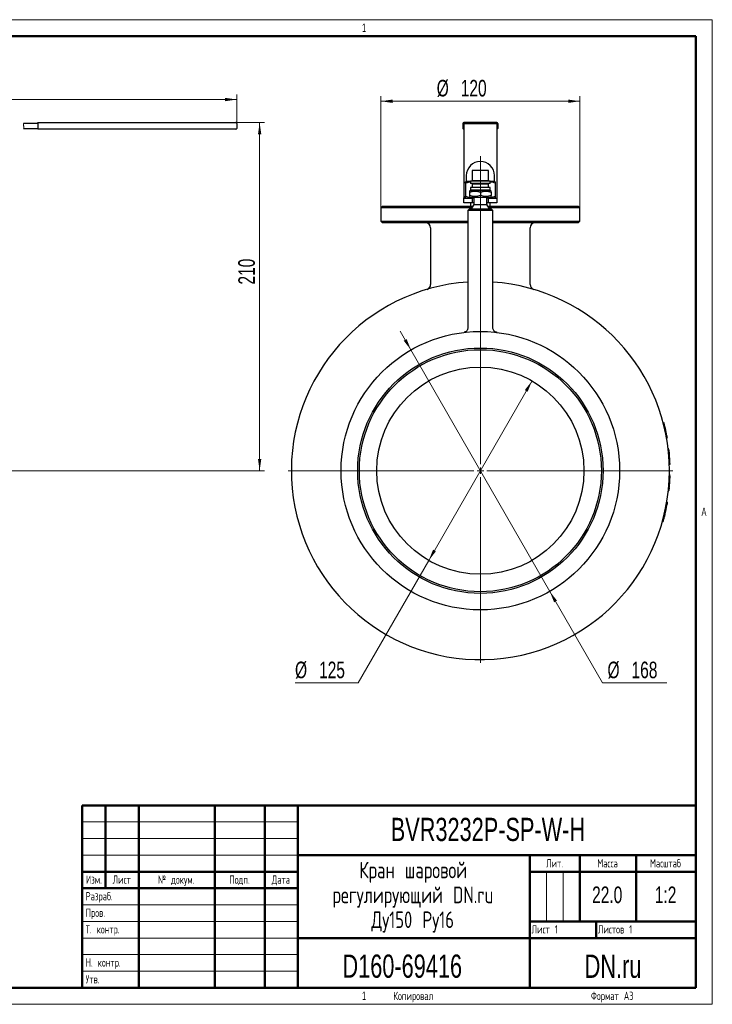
# Model space of a CAD drawing. Header units: millimetres. Extents: x 0 to 840, y 0 to 594.
# Tile 9 of 9: x 422 to 840, y 0 to 594. Entities that reach past the tile are written whole.
import ezdxf

# ---------------------------------------------------------------- set-up
doc = ezdxf.new("R2010")
doc.units = ezdxf.units.MM
doc.header["$LTSCALE"] = 2
doc.linetypes.add('HIDDEN', pattern=[1.905, 1.27, -0.635])
doc.layers.add('ОСНОВНОЙ', color=7, linetype='Continuous', lineweight=25)
doc.styles.add('SLDTEXTSTYLE0', font='TXT', dxfattribs={"width": 0.7, "bigfont": 'bigfont'})
doc.styles.add('SLDTEXTSTYLE1', font='TXT', dxfattribs={"width": 0.7})
doc.styles.add('SLDTEXTSTYLE2', font='TXT', dxfattribs={"width": 0.605})
doc.dimstyles.new('SLDDIMSTYLE0', dxfattribs={"dimtxt": 10, "dimasz": 7, "dimexe": 0, "dimexo": 0.0625, "dimgap": 2.5, "dimtad": 2, "dimrnd": 1e-09, "dimzin": 12, "dimdsep": 46, "dimtxsty": 'SLDTEXTSTYLE1', "dimsah": 1, "dimcen": 0.09, "dimadec": 0, "dimazin": 3, "dimtol": 1, "dimtfac": 1, "dimtdec": 3, "dimtofl": 0, "dimtmove": 0, "dimatfit": 3, "dimfxl": 1, "dimfrac": 2, "dimtolj": 1, "dimarcsym": 0})
doc.dimstyles.new('SLDDIMSTYLE2', dxfattribs={"dimtxt": 10, "dimasz": 7, "dimexe": 0, "dimexo": 0.0625, "dimgap": 2.5, "dimtad": 0, "dimtih": 1, "dimtoh": 1, "dimrnd": 1e-09, "dimzin": 12, "dimdsep": 46, "dimtxsty": 'SLDTEXTSTYLE1', "dimsah": 1, "dimcen": 0, "dimadec": 0, "dimazin": 3, "dimtol": 1, "dimtfac": 1, "dimtdec": 3, "dimtmove": 0, "dimatfit": 3, "dimfxl": 1, "dimfrac": 2, "dimtolj": 1, "dimarcsym": 0})

# ---------------------------------------------------------------- blocks, each defined once
blk = doc.blocks.new('SW_NOTE_0')
at = {"color": 0, "linetype": 'Continuous', "lineweight": 0, "char_height": 10, "attachment_point": 2, "style": 'SLDTEXTSTYLE0'}
for s, insert in [('Кран шаровой', (34.38, 12.85)), ('регулирующий DN.ru', (34.19, -2.15)), ('Ду150 Ру16', (34.07, -17.15))]:
    blk.add_mtext(s, dxfattribs=dict(at, insert=insert))
blk = doc.blocks.new('_D')
at = {"color": 7, "linetype": 'Continuous', "lineweight": 0}
for p, q in [((543.13, 531.93), (569.96, 531.93)), ((566.96, 321.93), (566.96, 531.93)), ((401.19, 321.93), (569.96, 321.93))]:
    blk.add_line(p, q, dxfattribs=at)
at = {"color": 7, "linetype": 'Continuous', "lineweight": 18}
for points in [[(566.96, 531.93), (565.96, 524.93), (567.96, 524.93)], [(566.96, 321.93), (567.96, 328.93), (565.96, 328.93)]]:
    blk.add_solid(points, dxfattribs=at)
at = {"color": 7, "linetype": 'Continuous', "lineweight": 18, "insert": (554.07, 434.2), "char_height": 10, "attachment_point": 1, "rotation": 90, "style": 'SLDTEXTSTYLE1'}
blk.add_mtext('210', dxfattribs=at)
blk = doc.blocks.new('_D_2')
at = {"color": 7, "linetype": 'Continuous', "lineweight": 0}
for p, q in [((224.69, 509.03), (224.69, 548.84)), ((553.13, 531.43), (553.13, 548.84)), ((224.69, 545.84), (553.13, 545.84))]:
    blk.add_line(p, q, dxfattribs=at)
at = {"color": 7, "linetype": 'Continuous', "lineweight": 18}
for points in [[(224.69, 545.84), (231.69, 544.84), (231.69, 546.84)], [(553.13, 545.84), (546.13, 546.84), (546.13, 544.84)]]:
    blk.add_solid(points, dxfattribs=at)
at = {"color": 7, "linetype": 'Continuous', "lineweight": 18, "insert": (368.57, 558.73), "char_height": 10, "attachment_point": 1, "style": 'SLDTEXTSTYLE1'}
blk.add_mtext('480', dxfattribs=at)
blk = doc.blocks.new('_D_3')
at = {"color": 7, "linetype": 'Continuous', "lineweight": 0}
for p, q in [((640.1, 480.43), (640.1, 547.81)), ((760.1, 480.43), (760.1, 547.81)), ((640.1, 544.81), (760.1, 544.81))]:
    blk.add_line(p, q, dxfattribs=at)
at = {"color": 7, "linetype": 'Continuous', "lineweight": 18}
for points in [[(640.1, 544.81), (647.1, 543.81), (647.1, 545.81)], [(760.1, 544.81), (753.1, 545.81), (753.1, 543.81)]]:
    blk.add_solid(points, dxfattribs=at)
at = {"color": 7, "linetype": 'Continuous', "lineweight": 18, "char_height": 10, "attachment_point": 1, "style": 'SLDTEXTSTYLE1'}
for s, insert in [('%%c', (673.76, 557.7)), ('120', (688.26, 557.7))]:
    blk.add_mtext(s, dxfattribs=dict(at, insert=insert))
blk = doc.blocks.new('_D_4')
at = {"color": 7, "linetype": 'Continuous', "lineweight": 0}
for p, q in [((731.25, 376.11), (668.95, 267.74)), ((668.95, 267.74), (626.46, 193.84)), ((626.46, 193.84), (588.3, 193.84))]:
    blk.add_line(p, q, dxfattribs=at)
at = {"color": 7, "linetype": 'Continuous', "lineweight": 18}
for points in [[(731.25, 376.11), (726.89, 370.54), (728.62, 369.55)], [(668.95, 267.74), (673.3, 273.31), (671.57, 274.31)]]:
    blk.add_solid(points, dxfattribs=at)
at = {"color": 7, "linetype": 'Continuous', "lineweight": 18, "char_height": 10, "attachment_point": 1, "style": 'SLDTEXTSTYLE1'}
for s, insert in [('%%c', (588.3, 206.73)), ('125', (602.8, 206.73))]:
    blk.add_mtext(s, dxfattribs=dict(at, insert=insert))
blk = doc.blocks.new('_D_5')
at = {"color": 7, "linetype": 'Continuous', "lineweight": 0}
for p, q in [((658.23, 394.75), (651.75, 406.02)), ((658.23, 394.75), (741.96, 249.1)), ((741.96, 249.1), (773.73, 193.84)), ((773.73, 193.84), (812.61, 193.84))]:
    blk.add_line(p, q, dxfattribs=at)
at = {"color": 7, "linetype": 'Continuous', "lineweight": 18}
for points in [[(658.23, 394.75), (655.61, 401.32), (653.88, 400.32)], [(741.96, 249.1), (744.58, 242.54), (746.32, 243.53)]]:
    blk.add_solid(points, dxfattribs=at)
at = {"color": 7, "linetype": 'Continuous', "lineweight": 18, "char_height": 10, "attachment_point": 1, "style": 'SLDTEXTSTYLE1'}
for s, insert in [('%%c', (776.78, 206.73)), ('168', (791.28, 206.73))]:
    blk.add_mtext(s, dxfattribs=dict(at, insert=insert))
blk = doc.blocks.new('SW_CENTERMARKSYMBOL_0')
at = {"color": 0, "linetype": 'Continuous', "lineweight": 18}
for p, q in [((0, 4), (0, 189.78)), ((-4, 0), (-116, 0)), ((0, 0), (-2, 0)), ((0, 0), (0, 2)), ((0, 0), (0, -2)), ((0, 0), (2, 0)), ((4, 0), (116, 0)), ((0, -4), (0, -116))]:
    blk.add_line(p, q, dxfattribs=at)

msp = doc.modelspace()

# ---------------------------------------------------------------- linework, layer by layer
at = {"color": 7, "linetype": 'Continuous', "lineweight": 18}
for p, q in [((0, 594), (840, 594)), ((840, 594), (840, 0)), ((460, 110), (590, 110)), ((460, 100), (590, 100)), ((460, 90), (590, 90)), ((740, 80), (740, 50)), ((750, 80), (750, 50)), ((460, 60), (590, 60)), ((460, 50), (590, 50)), ((460, 40), (590, 40)), ((460, 30), (590, 30)), ((460, 20), (590, 20)), ((0, 0), (840, 0))]:
    msp.add_line(p, q, dxfattribs=at)
at = {"color": 7, "linetype": 'Continuous', "lineweight": 50}
for p, q in [((830, 584), (40, 584)), ((830, 10), (830, 584)), ((460, 120), (830, 120)), ((460, 120), (460, 10)), ((474, 70), (474, 120)), ((494, 120), (494, 10)), ((540, 120), (540, 10)), ((570, 120), (570, 10)), ((590, 120), (590, 10)), ((590, 90), (830, 90)), ((730, 90), (730, 10)), ((760, 90), (760, 50)), ((794, 90), (794, 50)), ((460, 80), (590, 80)), ((730, 80), (830, 80)), ((460, 70), (590, 70)), ((730, 50), (830, 50)), ((770, 50), (770, 40)), ((590, 40), (830, 40)), ((40, 10), (830, 10))]:
    msp.add_line(p, q, dxfattribs=at)
at = {"color": 7, "linetype": 'Continuous', "lineweight": 25}
for p, q in [((433.129, 531.429), (424.61, 531.429)), ((433.129, 531.929), (543.129, 531.929)), ((433.129, 531.429), (433.129, 531.929)), ((433.129, 531.429), (433.129, 528.429)), ((543.129, 531.929), (552.629, 531.929)), ((553.129, 531.429), (553.129, 528.429)), ((689.596, 531.429), (689.596, 528.429)), ((710.096, 531.929), (690.096, 531.929)), ((690.096, 531.429), (710.096, 531.429)), ((690.096, 530.893), (690.096, 531.429)), ((690.096, 530.893), (690.096, 486.563)), ((710.096, 531.429), (710.096, 530.893)), ((710.096, 530.893), (710.096, 486.563)), ((710.596, 531.429), (710.596, 528.429)), ((424.61, 528.429), (433.129, 528.429)), ((433.129, 527.929), (433.129, 528.429)), ((543.129, 527.929), (433.129, 527.929)), ((552.629, 527.929), (543.129, 527.929)), ((691.596, 499.929), (691.596, 496.429)), ((695.096, 502.929), (695.096, 496.929)), ((705.096, 502.929), (695.096, 502.929)), ((705.096, 496.929), (705.096, 502.929)), ((708.596, 496.429), (708.596, 499.929)), ((691.596, 496.429), (691.096, 496.14)), ((691.096, 495.336), (691.096, 487.521)), ((694.096, 496.429), (691.596, 496.429)), ((694.096, 496.679), (694.096, 495.179)), ((706.096, 496.679), (694.096, 496.679)), ((706.096, 495.179), (694.096, 495.179)), ((695.096, 496.929), (700.096, 496.929)), ((695.096, 494.929), (695.096, 492.929)), ((695.096, 494.929), (700.096, 494.929)), ((696.096, 496.929), (696.096, 496.679)), ((696.096, 495.179), (696.096, 494.929)), ((700.096, 496.929), (705.096, 496.929)), ((700.096, 494.929), (705.096, 494.929)), ((704.096, 496.679), (704.096, 496.929)), ((704.096, 494.929), (704.096, 495.179)), ((705.096, 492.929), (705.096, 494.929)), ((706.096, 495.179), (706.096, 496.679)), ((708.596, 496.429), (706.096, 496.429)), ((709.096, 496.14), (708.596, 496.429)), ((709.096, 495.336), (709.096, 487.521)), ((694.246, 490.929), (693.596, 490.554)), ((693.596, 489.973), (693.596, 487.885)), ((693.596, 487.304), (694.246, 486.929)), ((694.096, 492.679), (694.096, 491.179)), ((706.096, 492.679), (694.096, 492.679)), ((706.096, 491.179), (694.096, 491.179)), ((694.246, 490.929), (700.096, 490.929)), ((695.096, 492.929), (700.096, 492.929)), ((696.096, 492.929), (696.096, 492.679)), ((696.096, 491.179), (696.096, 490.929)), ((700.096, 492.929), (705.096, 492.929)), ((700.096, 490.929), (705.946, 490.929)), ((700.096, 489.973), (700.096, 487.885)), ((704.096, 492.679), (704.096, 492.929)), ((704.096, 490.929), (704.096, 491.179)), ((706.596, 490.554), (705.946, 490.929)), ((705.946, 486.929), (706.596, 487.304)), ((706.096, 491.179), (706.096, 492.679)), ((706.596, 489.973), (706.596, 487.885)), ((641.096, 481.429), (640.096, 480.429)), ((641.096, 481.429), (695.462, 481.429)), ((690.096, 486.429), (690.096, 486.563)), ((690.096, 483.429), (690.096, 486.429)), ((690.096, 486.429), (695.096, 486.429)), ((695.096, 483.429), (690.096, 483.429)), ((691.096, 486.718), (691.596, 486.429)), ((694.096, 483.429), (694.096, 481.429)), ((694.246, 486.929), (700.096, 486.929)), ((696.096, 482.527), (694.596, 479.929)), ((695.096, 486.429), (695.096, 483.429)), ((696.096, 486.429), (695.096, 486.429)), ((696.096, 483.429), (695.096, 483.429)), ((696.096, 486.929), (696.096, 482.527)), ((696.096, 482.929), (696.096, 482.527)), ((696.096, 482.527), (700.096, 482.527)), ((700.096, 486.929), (705.946, 486.929)), ((700.096, 482.527), (704.096, 482.527)), ((704.096, 482.527), (704.096, 486.929)), ((705.096, 486.429), (704.096, 486.429)), ((705.096, 483.429), (704.096, 483.429)), ((704.096, 482.929), (704.096, 482.527)), ((705.596, 479.929), (704.096, 482.527)), ((704.73, 481.429), (759.096, 481.429)), ((705.096, 483.429), (705.096, 486.429)), ((705.096, 486.429), (710.096, 486.429)), ((710.096, 483.429), (705.096, 483.429)), ((706.096, 481.429), (706.096, 483.429)), ((708.596, 486.429), (709.096, 486.718)), ((710.096, 486.563), (710.096, 486.429)), ((710.096, 486.429), (710.096, 483.429)), ((760.096, 480.429), (759.096, 481.429)), ((640.096, 480.429), (640.096, 472.429)), ((694.884, 480.429), (640.096, 480.429)), ((693.596, 479.929), (692.596, 478.929)), ((692.596, 478.929), (692.596, 408.297)), ((700.096, 478.929), (692.596, 478.929)), ((693.596, 479.929), (700.096, 479.929)), ((700.096, 479.929), (706.596, 479.929)), ((707.596, 478.929), (700.096, 478.929)), ((760.096, 480.429), (705.307, 480.429)), ((707.596, 478.929), (706.596, 479.929)), ((707.596, 408.293), (707.596, 478.929)), ((760.096, 472.429), (760.096, 480.429)), ((640.096, 472.429), (641.096, 471.429)), ((640.096, 472.429), (692.596, 472.429)), ((692.596, 471.429), (641.096, 471.429)), ((707.596, 472.429), (760.096, 472.429)), ((759.096, 471.429), (707.596, 471.429)), ((759.096, 471.429), (760.096, 472.429)), ((670.096, 468.429), (670.096, 434.187)), ((730.096, 434.187), (730.096, 468.429)), ((810.911, 350.743), (810.427, 350.617)), ((812.838, 341.914), (812.346, 341.826)), ((812.858, 341.8), (812.366, 341.713)), ((812.878, 341.685), (812.386, 341.599)), ((813.825, 335.188), (813.329, 335.13)), ((813.852, 334.958), (813.355, 334.901)), ((814.525, 325.946), (814.026, 325.928)), ((814.533, 325.714), (814.033, 325.697)), ((814.556, 318.916), (814.056, 318.929)), ((814.562, 319.148), (814.062, 319.16)), ((814.385, 314.983), (814.387, 315.027)), ((813.937, 309.668), (813.44, 309.722)), ((813.962, 309.898), (813.465, 309.951)), ((812.516, 303.017), (813.009, 302.934)), ((811.979, 300.065), (812.47, 299.969)), ((809.907, 291.31), (810.388, 291.175)), ((810.674, 294.21), (811.159, 294.088))]:
    msp.add_line(p, q, dxfattribs=at)
for radius in [84, 74, 73, 62.5]:
    msp.add_circle((700.096, 321.929), radius, dxfattribs=at)
at = {"color": 7, "linetype": 'HIDDEN', "lineweight": 18}
for centre, start, end in [((426.41, 530.679), 157.380135, 202.619865), ((422.81, 529.179), 337.380135, 22.619865)]:
    msp.add_arc(centre, 1.95, start, end, dxfattribs=at)
at = {"color": 7, "linetype": 'Continuous', "lineweight": 25}
for centre, radius, start, end in [((552.629, 531.429), 0.5, 359.995691, 90.004309), ((690.096, 531.429), 0.5, 90, 180), ((710.096, 531.429), 0.5, 0, 90), ((552.629, 528.429), 0.5, 269.992776, 0.007224), ((690.096, 528.429), 0.5, 180, 270), ((710.096, 528.429), 0.5, 270, 0), ((700.096, 499.929), 8.5, 0, 180), ((667.096, 468.429), 3, 0, 90), ((733.096, 468.429), 3, 90, 180), ((700.096, 321.929), 114, 93.772184, 0), ((667.096, 434.179), 3, 286.38267, 0.067937), ((700.096, 321.929), 114, 0, 86.227816), ((733.096, 434.179), 3, 179.930905, 253.61733), ((700.096, 321.929), 114.5, 10.051891, 14.575242), ((700.096, 321.929), 114.5, 2.010378, 6.533729), ((700.096, 321.929), 114.5, 353.968865, 358.492216), ((700.096, 321.929), 114.5, 345.927352, 348.94292), ((700.096, 321.929), 114.5, 348.94292, 350.450703), ((700.096, 321.929), 114.5, 344.419569, 345.927352)]:
    msp.add_arc(centre, radius, start, end, dxfattribs=at)
for points, knots in [([(691.096, 495.336), (691.096, 495.453), (691.096, 495.686), (691.096, 495.94), (691.096, 496.11), (691.096, 496.128), (691.096, 496.137)], [0, 0, 0, 0, 0.2507921, 0.5024501, 0.7577053, 1, 1, 1, 1]), ([(694.096, 496.04), (693.791, 495.997), (693.132, 495.903), (692.13, 495.663), (691.441, 495.445), (691.096, 495.336)], [0, 0, 0, 0, 0.3007192, 0.6497782, 1, 1, 1, 1]), ([(709.096, 495.336), (708.708, 495.456), (707.732, 495.757), (706.725, 495.995), (706.107, 496.042), (706.096, 496.043)], [0, 0, 0, 0, 0.3935834, 0.9891323, 1, 1, 1, 1]), ([(709.096, 496.137), (709.096, 496.138), (709.096, 496.156), (709.096, 496.09), (709.096, 495.937), (709.096, 495.682), (709.096, 495.452), (709.096, 495.336)], [0, 0, 0, 0, 0.0146715, 0.2576715, 0.502204, 0.7506245, 1, 1, 1, 1]), ([(691.096, 487.521), (691.484, 487.4), (692.459, 487.093), (693.864, 486.81), (695.09, 486.721), (695.769, 486.709), (696.036, 486.73), (696.096, 486.735)], [0, 0, 0, 0, 0.2380166, 0.5981703, 0.8419109, 0.9644137, 1, 1, 1, 1]), ([(691.096, 486.721), (691.096, 486.72), (691.096, 486.701), (691.096, 486.767), (691.096, 486.921), (691.096, 487.175), (691.096, 487.406), (691.096, 487.521)], [0, 0, 0, 0, 0.0146715, 0.2576715, 0.502204, 0.7506245, 1, 1, 1, 1]), ([(693.596, 490.552), (693.596, 490.552), (693.596, 490.565), (693.596, 490.518), (693.596, 490.408), (693.596, 490.224), (693.596, 490.057), (693.596, 489.973)], [0, 0, 0, 0, 0.0123343, 0.2558923, 0.5009946, 0.7500159, 1, 1, 1, 1]), ([(693.596, 489.973), (694.126, 490.15), (694.661, 490.296), (695.741, 490.498), (696.287, 490.553), (697.116, 490.554), (697.393, 490.54), (697.943, 490.487), (698.215, 490.448), (699.029, 490.296), (699.564, 490.15), (700.096, 489.973)], [0, 0, 0, 0, 0.25, 0.25, 0.5, 0.5, 0.625, 0.625, 0.75, 0.75, 1, 1, 1, 1]), ([(700.096, 487.885), (699.565, 487.708), (699.03, 487.562), (697.95, 487.36), (697.405, 487.305), (696.576, 487.304), (696.298, 487.318), (695.749, 487.37), (695.476, 487.41), (694.663, 487.561), (694.127, 487.708), (693.596, 487.885)], [0, 0, 0, 0, 0.25, 0.25, 0.5, 0.5, 0.625, 0.625, 0.75, 0.75, 1, 1, 1, 1]), ([(693.596, 487.885), (693.596, 487.801), (693.596, 487.632), (693.596, 487.449), (693.596, 487.326), (693.596, 487.313), (693.596, 487.306)], [0, 0, 0, 0, 0.2502291, 0.501318, 0.7559765, 1, 1, 1, 1]), ([(700.096, 489.973), (700.626, 490.15), (701.161, 490.296), (702.241, 490.498), (702.787, 490.553), (703.616, 490.554), (703.893, 490.54), (704.443, 490.487), (704.715, 490.448), (705.529, 490.296), (706.064, 490.15), (706.596, 489.973)], [0, 0, 0, 0, 0.25, 0.25, 0.5, 0.5, 0.625, 0.625, 0.75, 0.75, 1, 1, 1, 1]), ([(706.596, 487.885), (706.065, 487.708), (705.53, 487.562), (704.45, 487.36), (703.905, 487.305), (703.076, 487.304), (702.798, 487.318), (702.249, 487.37), (701.976, 487.41), (701.163, 487.561), (700.627, 487.708), (700.096, 487.885)], [0, 0, 0, 0, 0.25, 0.25, 0.5, 0.5, 0.625, 0.625, 0.75, 0.75, 1, 1, 1, 1]), ([(704.096, 486.737), (704.162, 486.731), (704.435, 486.707), (705.059, 486.722), (705.966, 486.78), (707.016, 486.95), (708.061, 487.194), (708.751, 487.412), (709.096, 487.521)], [0, 0, 0, 0, 0.03938838, 0.16186975, 0.36894268, 0.57715268, 0.78822479, 1, 1, 1, 1]), ([(706.596, 489.973), (706.596, 490.057), (706.596, 490.225), (706.596, 490.409), (706.596, 490.532), (706.596, 490.545), (706.596, 490.552)], [0, 0, 0, 0, 0.2502291, 0.501318, 0.7559765, 1, 1, 1, 1]), ([(706.596, 487.306), (706.596, 487.305), (706.596, 487.292), (706.596, 487.34), (706.596, 487.45), (706.596, 487.634), (706.596, 487.801), (706.596, 487.885)], [0, 0, 0, 0, 0.0123343, 0.2558923, 0.5009946, 0.7500159, 1, 1, 1, 1]), ([(709.096, 487.521), (709.096, 487.405), (709.096, 487.171), (709.096, 486.917), (709.096, 486.747), (709.096, 486.729), (709.096, 486.721)], [0, 0, 0, 0, 0.25079205, 0.50245013, 0.75770534, 1, 1, 1, 1]), ([(692.579, 408.292), (692.585, 408.249), (692.628, 407.913), (692.462, 407.325), (692.135, 406.639), (691.707, 406.133), (691.264, 405.78), (690.846, 405.556), (690.531, 405.435), (690.359, 405.394), (690.31, 405.382)], [0, 0, 0, 0, 0.033108, 0.2544627, 0.4420791, 0.6056757, 0.747392, 0.8666983, 0.9615938, 1, 1, 1, 1]), ([(710.154, 405.328), (710.144, 405.329), (710.129, 405.331), (710.055, 405.344), (709.919, 405.37), (709.58, 405.456), (709.067, 405.679), (708.449, 406.137), (707.945, 406.8), (707.628, 407.556), (707.618, 408.067), (707.614, 408.295)], [0, 0, 0, 0, 0.0455625, 0.0670027, 0.0915984, 0.1536737, 0.2974473, 0.465015, 0.6605235, 0.8486226, 1, 1, 1, 1]), ([(709.574, 405.394), (709.73, 405.377), (709.999, 405.347), (710.16, 405.327), (710.155, 405.328), (710.153, 405.328)], [0, 0, 0, 0, 0.4992651, 0.8621562, 1, 1, 1, 1]), ([(812.725, 342.541), (812.72, 342.57), (812.715, 342.595), (812.709, 342.627), (812.707, 342.637), (812.705, 342.651), (812.704, 342.655), (812.703, 342.661), (812.703, 342.663), (812.702, 342.667), (812.702, 342.668), (812.693, 342.714), (812.686, 342.755), (812.67, 342.84), (812.663, 342.88), (812.652, 342.939), (812.648, 342.958), (812.643, 342.986), (812.641, 342.995), (812.638, 343.009), (812.638, 343.014), (812.636, 343.023), (812.635, 343.027), (812.627, 343.071), (812.62, 343.106), (812.612, 343.151), (812.609, 343.165), (812.605, 343.184), (812.604, 343.19), (812.603, 343.199), (812.602, 343.202), (812.601, 343.207), (812.601, 343.21), (812.598, 343.224), (812.596, 343.234), (812.594, 343.247), (812.593, 343.251), (812.592, 343.258), (812.591, 343.261), (812.59, 343.266), (812.59, 343.269), (812.589, 343.271), (812.589, 343.272), (812.589, 343.274), (812.588, 343.274), (812.588, 343.275), (812.588, 343.275), (812.588, 343.275), (812.588, 343.276), (812.588, 343.277), (812.587, 343.279), (812.587, 343.282)], [0, 0, 0, 0, 0.0625, 0.0625, 0.09375, 0.09375, 0.109375, 0.109375, 0.1171875, 0.1171875, 0.125, 0.125, 0.25, 0.25, 0.375, 0.375, 0.4375, 0.4375, 0.46875, 0.46875, 0.484375, 0.484375, 0.5, 0.5, 0.625, 0.625, 0.6875, 0.6875, 0.71875, 0.71875, 0.734375, 0.734375, 0.75, 0.75, 0.8125, 0.8125, 0.84375, 0.84375, 0.875, 0.875, 0.90625, 0.90625, 0.921875, 0.921875, 0.9296875, 0.9296875, 0.9335938, 0.9335938, 0.9375, 0.9375, 1, 1, 1, 1]), ([(812.715, 342.598), (812.714, 342.604), (812.711, 342.617), (812.686, 342.756), (812.646, 342.973), (812.601, 343.209), (812.587, 343.281)], [0, 0, 0, 0, 0.20536907, 0.41074343, 0.82018528, 1, 1, 1, 1]), ([(814.205, 331.382), (814.205, 331.383), (814.205, 331.384), (814.205, 331.385), (814.204, 331.386), (814.204, 331.387), (814.204, 331.387), (814.204, 331.387), (814.204, 331.387), (814.204, 331.388), (814.204, 331.388), (814.204, 331.388), (814.204, 331.388), (814.204, 331.389), (814.204, 331.391), (814.204, 331.397), (814.203, 331.4), (814.202, 331.411), (814.202, 331.421), (814.2, 331.439), (814.199, 331.446), (814.198, 331.459), (814.198, 331.466), (814.196, 331.487), (814.195, 331.504), (814.192, 331.533), (814.191, 331.544), (814.189, 331.566), (814.188, 331.578), (814.185, 331.617), (814.183, 331.644), (814.179, 331.685), (814.178, 331.699), (814.176, 331.72), (814.176, 331.727), (814.175, 331.738), (814.174, 331.741), (814.174, 331.749), (814.174, 331.752), (814.167, 331.824), (814.161, 331.895), (814.151, 332.01), (814.147, 332.052), (814.141, 332.119), (814.139, 332.142), (814.135, 332.19), (814.133, 332.214), (814.126, 332.294), (814.121, 332.346), (814.114, 332.42), (814.112, 332.445), (814.108, 332.481), (814.107, 332.493), (814.105, 332.517), (814.104, 332.528), (814.101, 332.565), (814.098, 332.59), (814.095, 332.63), (814.093, 332.643), (814.091, 332.663), (814.091, 332.67), (814.09, 332.68), (814.089, 332.684), (814.089, 332.689), (814.089, 332.69), (814.089, 332.694), (814.088, 332.696), (814.085, 332.733), (814.08, 332.785), (814.073, 332.856)], [0, 0, 0, 0, 0.03125, 0.03125, 0.046875, 0.046875, 0.0546875, 0.0546875, 0.0585938, 0.0585938, 0.0605469, 0.0605469, 0.0625, 0.0625, 0.09375, 0.09375, 0.125, 0.125, 0.1875, 0.1875, 0.21875, 0.21875, 0.25, 0.25, 0.3125, 0.3125, 0.34375, 0.34375, 0.375, 0.375, 0.4375, 0.4375, 0.46875, 0.46875, 0.484375, 0.484375, 0.4921875, 0.4921875, 0.5, 0.5, 0.625, 0.625, 0.6875, 0.6875, 0.71875, 0.71875, 0.75, 0.75, 0.8125, 0.8125, 0.84375, 0.84375, 0.859375, 0.859375, 0.875, 0.875, 0.90625, 0.90625, 0.921875, 0.921875, 0.9296875, 0.9296875, 0.9335938, 0.9335938, 0.9355469, 0.9355469, 0.9375, 0.9375, 1, 1, 1, 1]), ([(814.402, 328.578), (814.401, 328.596), (814.396, 328.69), (814.386, 328.85), (814.378, 328.988), (814.374, 329.056)], [0, 0, 0, 0, 0.1008754, 0.5503867, 1, 1, 1, 1]), ([(814.348, 314.401), (814.351, 314.442), (814.359, 314.575), (814.369, 314.729), (814.376, 314.847), (814.377, 314.858), (814.378, 314.864)], [0, 0, 0, 0, 0.1303594, 0.4203518, 0.710097, 1, 1, 1, 1]), ([(814.033, 310.59), (814.034, 310.601), (814.036, 310.621), (814.053, 310.793), (814.078, 311.054), (814.098, 311.261), (814.11, 311.398), (814.112, 311.414)], [0, 0, 0, 0, 0.2417242, 0.4835931, 0.7259363, 0.9686999, 1, 1, 1, 1])]:
    msp.add_open_spline(points, degree=3, knots=knots, dxfattribs=at)
at = {"layer": 'ОСНОВНОЙ', "linetype": 'Continuous', "lineweight": 18}
for p, q in [((40, 584), (830, 584)), ((435, 584.002), (435, 583.998)), ((830, 584), (830, 10)), ((830.002, 297), (829.998, 297)), ((830, 10), (40, 10)), ((435, 9.998), (435, 10.002))]:
    msp.add_line(p, q, dxfattribs=at)

# ---------------------------------------------------------------- block references
at = {"color": 7, "linetype": 'Continuous', "lineweight": 0}
for name, p in [('SW_CENTERMARKSYMBOL_0', (700.096, 321.929)), ('SW_NOTE_0', (625.194, 73.161))]:
    msp.add_blockref(name, p, dxfattribs=at)

# ---------------------------------------------------------------- texts
for s, insert, char_height, attachment_point, style in [('BVR3232P-SP-W-H', (704.66, 112.504), 14, 2, 'SLDTEXTSTYLE1'), ('Лит.', (744.867, 87.593), 5, 2, 'SLDTEXTSTYLE0'), ('Масса', (776.799, 87.593), 5, 2, 'SLDTEXTSTYLE0'), ('Масштаб', (811.724, 87.593), 5, 2, 'SLDTEXTSTYLE0'), ('Изм.', (466.987, 77.715), 5, 2, 'SLDTEXTSTYLE0'), ('Лист', (483.79, 77.715), 5, 2, 'SLDTEXTSTYLE0'), ('№ докум.', (516.624, 77.715), 5, 2, 'SLDTEXTSTYLE0'), ('Подп.', (554.825, 77.715), 5, 2, 'SLDTEXTSTYLE0'), ('Дата', (579.801, 77.715), 5, 2, 'SLDTEXTSTYLE0'), ('Разраб.', (462, 67.715), 5, 1, 'SLDTEXTSTYLE0'), ('22.0', (776.606, 71.074), 10, 2, 'SLDTEXTSTYLE1'), ('1:2', (811.808, 71.074), 10, 2, 'SLDTEXTSTYLE1'), ('Пров.', (462, 57.715), 5, 1, 'SLDTEXTSTYLE0'), ('Т. контр.', (462, 47.715), 5, 1, 'SLDTEXTSTYLE0'), ('Лист 1', (731, 47.715), 5, 1, 'SLDTEXTSTYLE0'), ('Листов 1', (771, 47.715), 5, 1, 'SLDTEXTSTYLE0'), ('D160-69416', (616.916, 30.023), 14, 1, 'SLDTEXTSTYLE1'), ('DN.ru', (780.124, 29.965), 14, 2, 'SLDTEXTSTYLE1'), ('Н. контр.', (462, 27.715), 5, 1, 'SLDTEXTSTYLE0'), ('Утв.', (462, 17.593), 5, 1, 'SLDTEXTSTYLE0'), ('Копировал', (659.609, 7.593), 5, 2, 'SLDTEXTSTYLE0'), ('Формат А3', (779.622, 7.593), 5, 2, 'SLDTEXTSTYLE0')]:
    msp.add_mtext(s, dxfattribs=dict(at, insert=insert, char_height=char_height, attachment_point=attachment_point, style=style))
at = {"layer": 'ОСНОВНОЙ', "char_height": 5, "attachment_point": 2, "style": 'SLDTEXTSTYLE2'}
for s, insert in [('1', (629.965, 591.647)), ('A', (834.974, 299.647)), ('1', (629.965, 7.647))]:
    msp.add_mtext(s, dxfattribs=dict(at, insert=insert))

# ---------------------------------------------------------------- dimensions: what is measured, and where the dimension line sits
at = {"color": 7, "linetype": 'Continuous', "lineweight": 18}
for base, p1, p2, text, picture, middle in [((553.129, 545.84), (224.691, 509.029), (553.129, 531.429), '480 max', '_D_2', (380.305, 545.84)), ((760.096, 544.811), (640.096, 480.429), (760.096, 480.429), '%%c<>', '_D_3', (691.68, 544.811))]:
    dim = msp.add_linear_dim(base=base, p1=p1, p2=p2, text=text, dimstyle='SLDDIMSTYLE0', dxfattribs=at)
    dim.commit()
    dim.dimension.update_dxf_attribs({"geometry": picture, "text_midpoint": middle, "dimtype": 160})
dim = msp.add_linear_dim(base=(566.961, 531.929), p1=(401.191, 321.929), p2=(543.129, 531.929), angle=90, dimstyle='SLDDIMSTYLE0', dxfattribs=at)
dim.commit()
dim.dimension.update_dxf_attribs({"geometry": '_D', "text_midpoint": (566.961, 444.87), "dimtype": 160})
for p1, p2, picture, middle in [((741.961, 249.105), (658.231, 394.753), '_D_5', (794.697, 202.022)), ((668.946, 267.744), (731.245, 376.113), '_D_4', (605.855, 202.022))]:
    dim = msp.add_diameter_dim_2p(p1=p1, p2=p2, dimstyle='SLDDIMSTYLE2', dxfattribs=at)
    dim.commit()
    dim.dimension.update_dxf_attribs({"geometry": picture, "text_midpoint": middle, "dimtype": 163})

doc.saveas('drawing.dxf')
